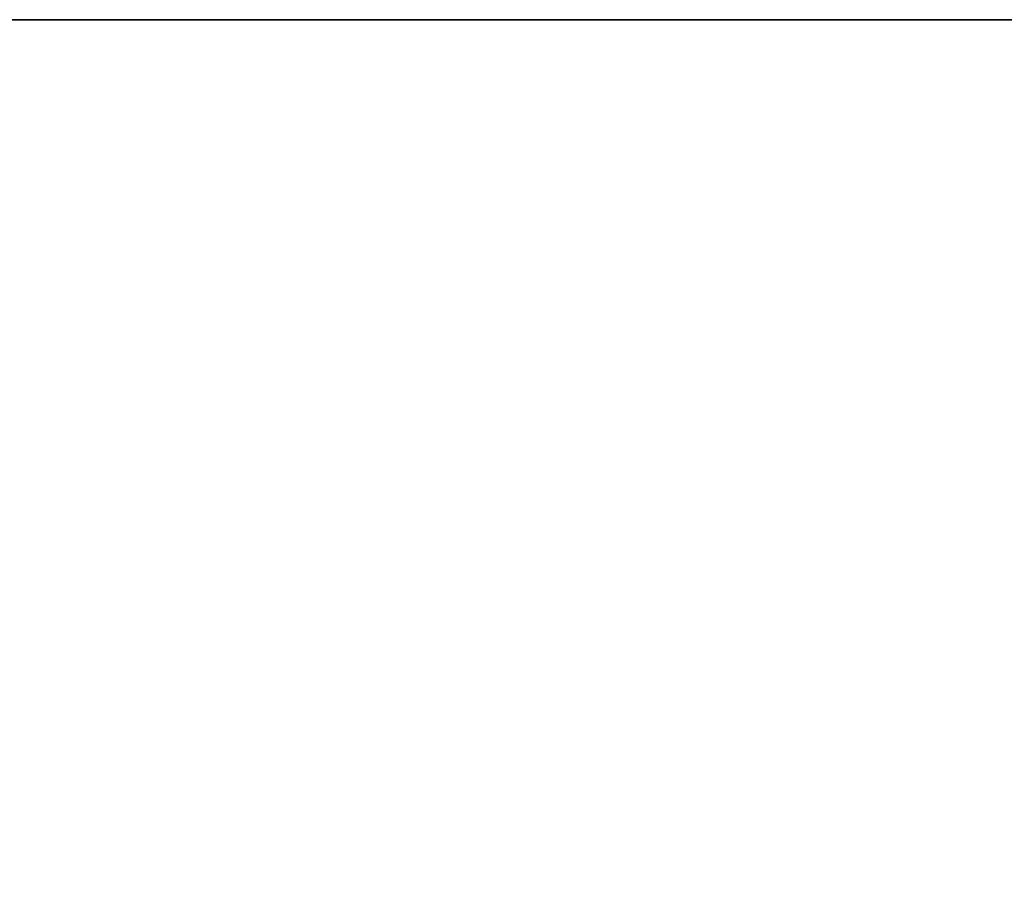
# Model space of a CAD drawing. Header units: millimetres. Extents: x -910 to 990, y -200 to 570.
# Tile 61 of 256: x 285.33 to 290.57, y 465.32 to 470. Entities that reach past the tile are written whole.
import ezdxf

# ---------------------------------------------------------------- set-up
doc = ezdxf.new("R2010")
doc.units = ezdxf.units.MM
for name, color, linetype, true_color in [('IGES level 19', 7, 'Continuous', 0xc0c0c0), ('IGES level 2', 7, 'Continuous', 0xc0c0c0), ('IGES level 28', 7, 'Continuous', 0xc0c0c0)]:
    doc.layers.add(name, color=color, linetype=linetype, true_color=true_color)

msp = doc.modelspace()

# ---------------------------------------------------------------- linework, layer by layer
at = {"layer": 'IGES level 19'}
for points in [[(-850, 470, 225), (-30, 470, 225), (790, 470, 225)], [(790, 470, 285), (-30, 470, 285), (-850, 470, 285)], [(-850, 470, 255), (-30, 470, 255), (790, 470, 255)], [(790, 470, 225), (-30, 470, 225), (-850, 470, 225)], [(790, 470, 285), (-30, 470, 285), (-850, 470, 285)]]:
    msp.add_open_spline(points, degree=2, dxfattribs=at)
at = {"layer": 'IGES level 2'}
for knots in [[1.570796, 1.570796, 1.570796, 1.570796, 1.633296, 1.633296, 1.695796, 1.695796, 1.727046, 1.727046, 1.758296, 1.758296, 1.789546, 1.789546, 1.820796, 1.820796, 1.836421, 1.836421, 1.852046, 1.852046, 1.867671, 1.867671, 1.883296, 1.883296, 1.914546, 1.914546, 1.930171, 1.930171, 1.945796, 1.945796, 1.977046, 1.977046, 2.008296, 2.008296, 2.039546, 2.039546, 2.070796, 2.070796, 2.102046, 2.102046, 2.133296, 2.133296, 2.148921, 2.148921, 2.164546, 2.164546, 2.195796, 2.195796, 2.258296, 2.258296, 2.320796, 2.320796, 2.352046, 2.352046, 2.367671, 2.367671, 2.383296, 2.383296, 2.445796, 2.445796, 2.508296, 2.508296, 2.539546, 2.539546, 2.570796, 2.570796, 2.570796, 2.570796], [3.5707963, 3.5707963, 3.5707963, 3.5707963, 3.6332963, 3.6332963, 3.6957963, 3.6957963, 3.7270463, 3.7270463, 3.7582963, 3.7582963, 3.7895463, 3.7895463, 3.8207963, 3.8207963, 3.8364213, 3.8364213, 3.8520463, 3.8520463, 3.8676713, 3.8676713, 3.8832963, 3.8832963, 3.9145463, 3.9145463, 3.9301713, 3.9301713, 3.9457963, 3.9457963, 3.9770463, 3.9770463, 4.0082963, 4.0082963, 4.0395463, 4.0395463, 4.0707963, 4.0707963, 4.1020463, 4.1020463, 4.1332963, 4.1332963, 4.1489213, 4.1489213, 4.1645463, 4.1645463, 4.1957963, 4.1957963, 4.2582963, 4.2582963, 4.3207963, 4.3207963, 4.3520463, 4.3520463, 4.3676713, 4.3676713, 4.3832963, 4.3832963, 4.4457963, 4.4457963, 4.5082963, 4.5082963, 4.5395463, 4.5395463, 4.5707963, 4.5707963, 4.5707963, 4.5707963]]:
    msp.add_open_spline([(890, -35.9611, 365), (889.9938, -11.7548, 365), (888.8655, 12.3013, 365), (883.622, 60.0141, 365), (879.5207, 83.6725, 365), (870.176, 118.733, 365), (866.4973, 130.3813, 365), (858.0378, 153.0292, 365), (853.2884, 164.101, 365), (843.2821, 185.9981, 365), (837.954, 196.7889, 365), (826.225, 217.8498, 365), (819.7974, 228.1102, 365), (809.1988, 243.0263, 365), (805.5472, 247.8736, 365), (798.0572, 257.3718, 365), (794.2332, 262.0381, 365), (786.3432, 271.1161, 365), (782.2587, 275.5086, 365), (773.8044, 283.994, 365), (769.4449, 288.0975, 365), (756.0339, 300.0591, 365), (746.6558, 307.5739, 365), (732.0389, 318.2685, 365), (727.0734, 321.7356, 365), (716.9534, 328.471, 365), (711.8153, 331.726, 365), (696.2821, 341.0971, 365), (685.7232, 346.8435, 365), (664.2898, 357.5599, 365), (653.4173, 362.5345, 365), (631.484, 372.0204, 365), (620.4257, 376.5377, 365), (598.2236, 385.3618, 365), (587.0735, 389.6533, 365), (564.6656, 397.9709, 365), (553.4081, 401.9979, 365), (530.7533, 409.7079, 365), (519.3577, 413.3949, 365), (502.1009, 418.5235, 365), (496.3196, 420.1614, 365), (484.6866, 423.2641, 365), (478.8311, 424.7341, 365), (461.236, 428.9538, 365), (449.4733, 431.5161, 365), (414.101, 438.5541, 365), (390.4071, 442.3798, 365), (342.9745, 449.686, 365), (319.2436, 453.2269, 365), (283.5346, 457.67, 365), (271.6129, 459.0064, 365), (253.6825, 460.6437, 365), (247.6973, 461.1244, 365), (235.7072, 461.9339, 365), (229.7032, 462.2701, 365), (199.6722, 463.865, 365), (175.6332, 465.0583, 365), (127.5428, 467.2227, 365), (103.4945, 468.1876, 365), (67.4116, 469.2478, 365), (55.3823, 469.5362, 365), (31.3173, 469.878, 365), (19.282, 469.9444, 365), (7.2392, 469.7253, 365)], degree=3, knots=knots, dxfattribs=at)
at = {"layer": 'IGES level 28'}
msp.add_open_spline([(790, 470, 285), (-50, 470, 285), (-890, 470, 285)], degree=2, dxfattribs=at)
msp.add_open_spline([(790, 470, 285), (-50, 470, 285), (-890, 470, 285)], degree=2, dxfattribs=at)

doc.saveas('drawing.dxf')
